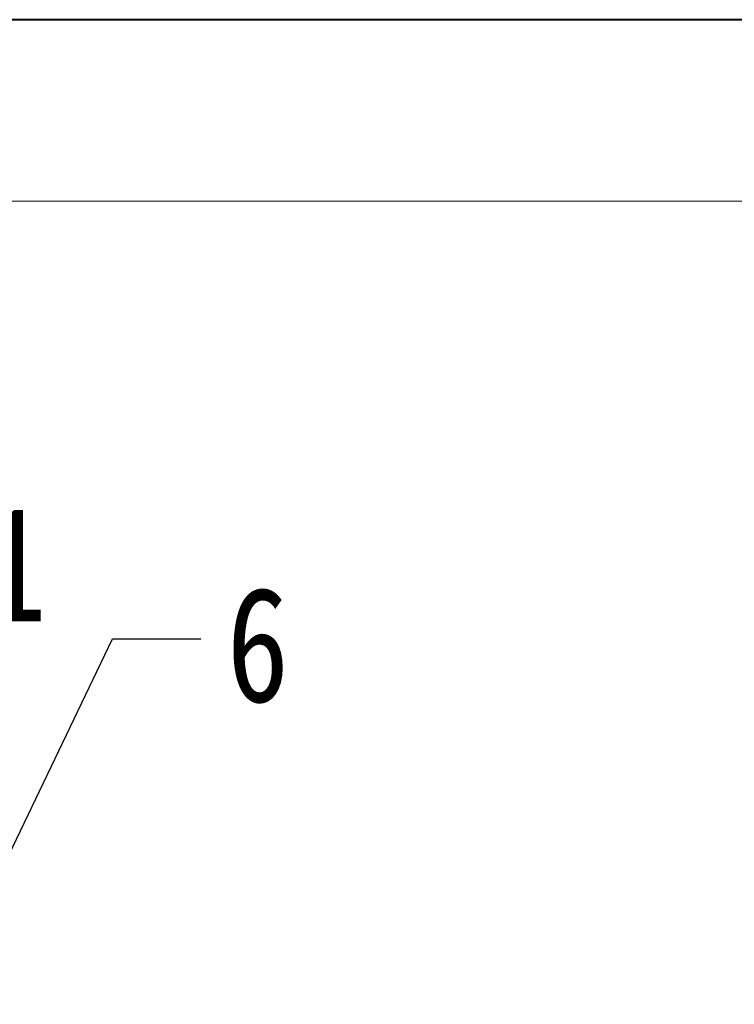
# Model space of a CAD drawing. Header units: millimetres. Extents: x 4016 to 5477, y 50 to 1083.
# Tile 38 of 42: x 5101 to 5170, y 989 to 1083. Entities that reach past the tile are written whole.
import ezdxf

# ---------------------------------------------------------------- set-up
doc = ezdxf.new("R2010")
doc.units = ezdxf.units.MM
doc.styles.get("Standard").update_dxf_attribs({"font": '仿宋_GB2312.ttf', "width": 0.8})
doc.dimstyles.new('ISO-25.1', dxfattribs={"dimtxt": 6, "dimasz": 5, "dimexe": 3.5, "dimexo": 0.625, "dimgap": 1.5, "dimtad": 1, "dimtoh": 1, "dimtxsty": 'Standard', "dimcen": 2.5, "dimadec": 0, "dimazin": 0, "dimtfac": 1, "dimtmove": 0, "dimatfit": 3, "dimfxl": 0, "dimarcsym": 0})

msp = doc.modelspace()

# ---------------------------------------------------------------- linework, layer by layer
at = {"color": 7, "lineweight": 40}
msp.add_line((5477.036, 1083.174), (4016.208, 1083.174), dxfattribs=at)
at = {"color": 7, "lineweight": 13}
msp.add_line((5459.645, 1065.783), (4103.162, 1065.783), dxfattribs=at)

# ---------------------------------------------------------------- texts
at = {"color": 5, "lineweight": 9, "char_height": 11, "width": 1.65, "attachment_point": 1}
for s, insert in [('1', (5097.648, 1036.512)), ('6', (5120.889, 1028.804))]:
    msp.add_mtext(s, dxfattribs=dict(at, insert=insert))

# ---------------------------------------------------------------- leaders
at = {"color": 5, "lineweight": 9}
msp.add_leader([(5094.345, 991.32), (5109.937, 1023.854), (5118.414, 1023.854)], dimstyle='ISO-25.1', override={"dimgap": 1.5, "dimtad": 0, "dimldrblk": 'Dot'}, dxfattribs=at)

doc.saveas('drawing.dxf')
